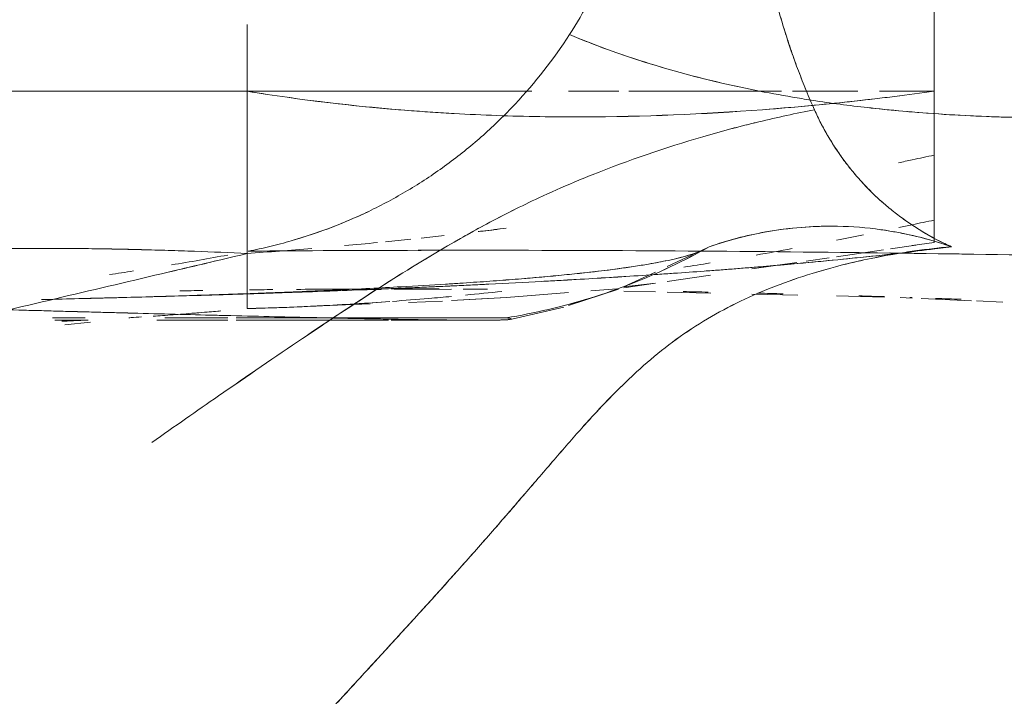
# Model space of a CAD drawing. Header units: millimetres. Extents: x 1110081 to 1268996, y -753649 to 3502.
# Tile 26 of 211: x 1176285 to 1176386, y -737154 to -737085. Entities that reach past the tile are written whole.
import ezdxf

# ---------------------------------------------------------------- set-up
doc = ezdxf.new("R2010")
doc.units = ezdxf.units.MM
doc.layers.add('Imports in Families', color=7, linetype='Continuous', lineweight=5)

# ---------------------------------------------------------------- blocks, each defined once
blk = doc.blocks.new('A315 - 3D HC toalett med cisterne - Standard-12572555-H02-Nivå F-3_5 m_1_ Ny Plan 2 PV200')
at = {"layer": 'Imports in Families'}
for p, q in [((174.26, 433.01), (174.39, 435.73)), ((174, 427.32), (174.24, 432.51)), ((125, 428.65), (152.6, 428.65)), ((146.85, 428.65), (144, 428.65)), ((151.6, 428.65), (147.8, 428.65)), ((155.4, 428.65), (152.6, 428.65)), ((152.6, 423), (152.6, 428.65)), ((168.55, 426.39), (168.22, 428.65)), ((173.9, 425.13), (173.96, 426.39)), ((169.69, 418.58), (168.98, 423.41)), ((173.75, 418.58), (173.86, 423.53)), ((152.6, 414.03), (152.6, 420.77)), ((170.15, 415.42), (169.8, 417.81)), ((170.96, 409.84), (170.29, 414.47)), ((173.55, 409.84), (173.66, 414.56)), ((152.6, 405.06), (152.6, 412.89)), ((152.6, 397.13), (152.6, 405.01)), ((168.79, 405.23), (170.72, 401.09)), ((172.24, 401.09), (171.59, 405.54)), ((173.35, 401.09), (173.45, 405.58)), ((169.19, 404.4), (169.16, 404.49)), ((169.33, 403.97), (169.19, 404.4)), ((171.29, 399.87), (172.81, 396.59)), ((172.9, 396.6), (172.42, 399.87)), ((173.24, 396.6), (173.32, 399.87)), ((152.6, 390.9), (152.6, 396.08)), ((173.22, 393.21), (173, 395.88)), ((173.06, 396.07), (174.74, 390.9)), ((173.91, 384.51), (173.4, 390.9)), ((152.6, 381.93), (152.6, 387.11)), ((174.22, 378.83), (173.91, 384.51)), ((176.01, 364.23), (176.01, 384.45)), ((176.25, 372.59), (176.25, 381.64)), ((173.07, 372.92), (173.05, 378.83)), ((174.42, 374.37), (174.27, 377.89)), ((176.25, 364.22), (176.25, 372.3)), ((173.15, 368.67), (173.09, 371.56)), ((152.6, 357.73), (152.6, 365.61)), ((176.01, 356.57), (176.01, 363)), ((176.25, 356.57), (176.25, 363)), ((173.62, 355.24), (173.56, 356.31)), ((152.6, 318.41), (152.6, 355.71)), ((176.01, 349.23), (176.01, 355.71)), ((176.25, 348.41), (176.25, 355.71)), ((176.01, 337.62), (176.01, 341.01)), ((176.25, 337.88), (176.25, 341.32)), ((176.74, 338.9), (176.44, 341.53))]:
    blk.add_line(p, q, dxfattribs=at)
at = {"layer": 'Imports in Families', "flags": 128}
for points in [[(174.89, 390.42), (176.14, 385.03), (176.17, 384.89)], [(152.6, 365.61), (152.6, 373.49), (152.6, 381.37)], [(174.8, 364.71), (174.7, 367.05), (174.57, 370.43)], [(145.7, 357.73), (149.64, 357.73), (152.6, 357.73)]]:
    blk.add_lwpolyline(points, dxfattribs=at)
at = {"layer": 'Imports in Families'}
for points, knots in [([(170.7, 489.79), (170.4, 479.51), (169.83, 457.37), (169.3, 426.26), (169.05, 398.07), (169.01, 377.42), (169.07, 363.74), (169.12, 357.84)], [0.0175237, 0.0175237, 0.0175237, 0.0175237, 0.2962963, 0.5925926, 0.7407407, 0.8888889, 1, 1, 1, 1]), ([(153.59, 416.42), (153.88, 418.34), (154.28, 421.51), (154.59, 424.65), (154.7, 425.89)], [0.18055556, 0.18055556, 0.18055556, 0.18055556, 0.22222222, 0.25, 0.25, 0.25, 0.25]), ([(171.89, 414.62), (171.46, 415.88), (170.51, 419.08), (169.79, 422.38), (169.45, 424.38)], [0.85714286, 0.85714286, 0.85714286, 0.85714286, 0.89285714, 0.94642857, 0.94642857, 0.94642857, 0.94642857]), ([(168.66, 405.43), (167.18, 409.68), (166.22, 415.69), (166.69, 421.68), (166.9, 423.16)], [-1, -1, -1, -1, -0.4705882, -0.2941176, -0.2941176, -0.2941176, -0.2941176]), ([(155.22, 387.93), (155.24, 389.41), (155.3, 397.17), (154.89, 406.69), (154.22, 414.49), (154.05, 416.25)], [0.4242424, 0.4242424, 0.4242424, 0.4242424, 0.4848485, 0.7424242, 0.8181818, 0.8181818, 0.8181818, 0.8181818]), ([(146.75, 391), (148.93, 396.19), (150.94, 402.82), (152.33, 409.33), (152.59, 410.63)], [0, 0, 0, 0, 0.1111111, 0.1388889, 0.1388889, 0.1388889, 0.1388889]), ([(161.22, 393.35), (159.73, 397.07), (157.98, 402.18), (156.57, 407.32), (156.24, 408.61)], [0.7857143, 0.7857143, 0.7857143, 0.7857143, 0.8928571, 0.9285714, 0.9285714, 0.9285714, 0.9285714]), ([(182.95, 396.49), (182.49, 396.97), (181.14, 398.4), (179.88, 399.87), (179.1, 400.88)], [0.66071429, 0.66071429, 0.66071429, 0.66071429, 0.67857143, 0.71428571, 0.71428571, 0.71428571, 0.71428571]), ([(176.01, 384.45), (175.77, 385.92), (174.9, 390.31), (173.57, 394.59), (172.49, 397.36)], [-1, -1, -1, -1, -0.8, -0.4, -0.4, -0.4, -0.4]), ([(166.31, 382.45), (165.36, 384.24), (163.86, 387.21), (162.51, 390.26), (161.99, 391.49)], [0.67857143, 0.67857143, 0.67857143, 0.67857143, 0.73214286, 0.76785714, 0.76785714, 0.76785714, 0.76785714]), ([(172.25, 388.14), (172.34, 386.35), (172.47, 383.92), (172.59, 381.42), (172.62, 380.79)], [0.453125, 0.453125, 0.453125, 0.453125, 0.5, 0.515625, 0.515625, 0.515625, 0.515625]), ([(215.9, 366.89), (213.77, 368.86), (208.88, 373.35), (201.54, 380.02), (196.55, 384.37), (194.17, 386.41)], [0.3392857, 0.3392857, 0.3392857, 0.3392857, 0.3928571, 0.4642857, 0.5357143, 0.5357143, 0.5357143, 0.5357143]), ([(160, 378.57), (160.91, 377.34), (162.19, 375.45), (163.33, 373.47), (163.7, 372.81)], [-0.5555556, -0.5555556, -0.5555556, -0.5555556, -0.4444444, -0.3888889, -0.3888889, -0.3888889, -0.3888889]), ([(176.75, 365.5), (175.39, 367.54), (172.35, 372.14), (169.71, 376.44), (168.32, 378.85)], [0.5178571, 0.5178571, 0.5178571, 0.5178571, 0.5714286, 0.6428571, 0.6428571, 0.6428571, 0.6428571]), ([(176.21, 376.53), (176.18, 374.55), (176.14, 371.9), (176.07, 368.8), (176.07, 368.4)], [0.390625, 0.390625, 0.390625, 0.390625, 0.5, 0.515625, 0.515625, 0.515625, 0.515625]), ([(188.89, 347.89), (187.24, 350.22), (183.49, 355.57), (179.52, 361.38), (177.21, 364.82), (176.75, 365.5)], [0.375, 0.375, 0.375, 0.375, 0.4285714, 0.5, 0.5178571, 0.5178571, 0.5178571, 0.5178571]), ([(165, 357.73), (164.46, 357.73), (160.63, 357.73), (156.42, 357.73), (152.6, 357.73)], [0.5, 0.5, 0.5, 0.5, 0.5714286, 1, 1, 1, 1]), ([(202.62, 236.22), (202.54, 236.54), (202.24, 237.78), (201.7, 239.93), (200.98, 242.66), (200.24, 245.37), (199.48, 248.06), (198.44, 251.61), (197.09, 256.02), (195.44, 261.25), (193.2, 268.18), (190.38, 276.8), (187.13, 287.2), (184.6, 296.03), (182.9, 302.29), (181.95, 305.88), (181.01, 309.48), (179.39, 315.8), (176.24, 328.53), (172.8, 343.19), (170.22, 354.11), (169.36, 357.73)], [0.2914593, 0.2914593, 0.2914593, 0.2914593, 0.296875, 0.3125, 0.328125, 0.34375, 0.359375, 0.375, 0.40625, 0.4375, 0.46875, 0.53125, 0.59375, 0.65625, 0.6875, 0.703125, 0.71875, 0.75, 0.8125, 0.9375, 1, 1, 1, 1]), ([(152.6, 346.8), (152.6, 346.88), (152.6, 347.56), (152.6, 349.08), (152.6, 350.41), (152.6, 351.74), (152.6, 353.36), (152.6, 354.67), (152.6, 355.59), (152.6, 355.71)], [0.97437027, 0.97437027, 0.97437027, 0.97437027, 0.97475962, 0.9775641, 0.98317308, 0.98597756, 0.98878205, 0.99439103, 0.99525548, 0.99525548, 0.99525548, 0.99525548]), ([(175.52, 352.26), (175.51, 352.43), (175.46, 353.08), (175.4, 353.84), (175.34, 354.46), (175.31, 354.89), (175.3, 355)], [0.97674419, 0.97674419, 0.97674419, 0.97674419, 0.97819767, 0.98255814, 0.9869186, 0.98837209, 0.98837209, 0.98837209, 0.98837209]), ([(175.84, 348.02), (175.82, 348.33), (175.74, 349.4), (175.63, 350.94), (175.55, 351.92), (175.52, 352.26)], [0.967606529, 0.967606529, 0.967606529, 0.967606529, 0.969476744, 0.973837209, 0.976744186, 0.976744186, 0.976744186, 0.976744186]), ([(176, 345.51), (176, 345.58), (175.97, 346.02), (175.94, 346.45), (175.92, 346.8)], [0.962489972, 0.962489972, 0.962489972, 0.962489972, 0.962936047, 0.965116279, 0.965116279, 0.965116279, 0.965116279]), ([(168.88, 342.45), (168.88, 342.54), (168.89, 343.08), (168.91, 344.21), (168.93, 345.25), (168.94, 345.84)], [0.95001677, 0.95001677, 0.95001677, 0.95001677, 0.95089286, 0.95535714, 0.96107648, 0.96107648, 0.96107648, 0.96107648]), ([(152.6, 335.85), (152.6, 336.29), (152.6, 337.45), (152.6, 340.18), (152.6, 342.52), (152.6, 343.79)], [0.961538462, 0.961538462, 0.961538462, 0.961538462, 0.963541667, 0.966346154, 0.970560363, 0.970560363, 0.970560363, 0.970560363]), ([(176.37, 338.58), (176.36, 338.69), (176.34, 339.13), (176.31, 339.75), (176.28, 340.51), (176.25, 341.14), (176.24, 341.31)], [0.94186047, 0.94186047, 0.94186047, 0.94186047, 0.94331395, 0.94767442, 0.95203488, 0.95342533, 0.95342533, 0.95342533, 0.95342533])]:
    blk.add_open_spline(points, degree=3, knots=knots, dxfattribs=at)
for points in [[(155.25, 435.12), (155.27, 435.73), (155.28, 436.34), (155.3, 436.94)], [(154.74, 426.39), (154.99, 429.34), (155.15, 432.25), (155.25, 435.12)], [(169.42, 431.52), (169.4, 430.71), (169.39, 429.88), (169.38, 429.06)], [(174.09, 431.42), (174.06, 430.54), (174.03, 429.66), (174, 428.78)], [(168.66, 430.43), (168.15, 429.28), (167.55, 428.17), (166.89, 427.09)], [(166.9, 423.16), (167.25, 425.64), (167.84, 428.08), (168.66, 430.43)], [(168.87, 428.41), (168.79, 429.08), (168.72, 429.76), (168.66, 430.43)], [(168.66, 430.43), (168.96, 428.19), (169.25, 425.8), (169.53, 423.28)], [(152.6, 428.65), (153.11, 428.65), (154.11, 428.65), (155.54, 428.65), (156.89, 428.65), (158.17, 428.65), (158.97, 428.65), (159.36, 428.65)], [(153.62, 420.44), (153.31, 423.22), (152.97, 425.95), (152.6, 428.65)], [(162.02, 428.65), (161.16, 428.65), (160.22, 428.65), (159.2, 428.65)], [(159.68, 426.39), (159.53, 427.15), (159.36, 427.9), (159.2, 428.65)], [(159.36, 428.65), (159.75, 428.65), (160.12, 428.65), (160.48, 428.65)], [(160.48, 428.65), (160.84, 428.65), (161.19, 428.65), (161.52, 428.65)], [(161.52, 428.65), (162.19, 428.65), (163.4, 428.65), (164.38, 428.65), (164.81, 428.65)], [(162.85, 428.65), (162.58, 428.65), (162.3, 428.65), (162.02, 428.65)], [(164.98, 428.65), (164.36, 428.65), (163.64, 428.65), (162.85, 428.65)], [(164.81, 428.65), (165.02, 428.65), (165.22, 428.65), (165.4, 428.65)], [(165.57, 428.65), (165.39, 428.65), (165.19, 428.65), (164.98, 428.65)], [(165.4, 428.65), (165.59, 428.65), (165.75, 428.65), (165.91, 428.65)], [(166.11, 428.65), (165.94, 428.65), (165.76, 428.65), (165.57, 428.65)], [(165.91, 428.65), (166.08, 428.65), (166.25, 428.65), (166.4, 428.65)], [(166.39, 426.39), (166.23, 427.15), (166.07, 427.9), (165.91, 428.65)], [(166.58, 428.65), (166.44, 428.65), (166.28, 428.65), (166.11, 428.65)], [(166.4, 428.65), (166.56, 428.65), (166.71, 428.65), (166.84, 428.65)], [(167, 428.65), (166.87, 428.65), (166.73, 428.65), (166.58, 428.65)], [(166.84, 428.65), (166.98, 428.65), (167.11, 428.65), (167.22, 428.65)], [(167.35, 428.65), (167.25, 428.65), (167.13, 428.65), (167, 428.65)], [(167.22, 428.65), (167.34, 428.65), (167.44, 428.65), (167.54, 428.65)], [(167.65, 428.65), (167.56, 428.65), (167.46, 428.65), (167.35, 428.65)], [(167.54, 428.65), (167.73, 428.65), (167.88, 428.65), (167.99, 428.65)], [(167.88, 428.65), (167.81, 428.65), (167.74, 428.65), (167.65, 428.65)], [(168.05, 428.65), (168.01, 428.65), (167.95, 428.65), (167.88, 428.65)], [(167.99, 428.65), (168.05, 428.65), (168.09, 428.65), (168.13, 428.65)], [(168.16, 428.65), (168.14, 428.65), (168.1, 428.65), (168.05, 428.65)], [(168.13, 428.65), (168.16, 428.65), (168.19, 428.65), (168.2, 428.65)], [(168.21, 428.65), (168.21, 428.65), (168.19, 428.65), (168.16, 428.65)], [(168.2, 428.65), (168.21, 428.65), (168.22, 428.65), (168.22, 428.65)], [(169.13, 426.39), (169.04, 427.06), (168.95, 427.73), (168.87, 428.41)], [(166.89, 427.09), (166.75, 426.88), (166.62, 426.67), (166.48, 426.46)], [(154.7, 425.89), (154.71, 426.06), (154.73, 426.23), (154.74, 426.39)], [(159.99, 424.95), (159.89, 425.43), (159.79, 425.91), (159.68, 426.39)], [(166.48, 426.46), (166.34, 426.24), (166.2, 426.04), (166.05, 425.83)], [(166.68, 425.01), (166.59, 425.47), (166.49, 425.93), (166.39, 426.39)], [(169.45, 424.38), (169.34, 425.04), (169.23, 425.71), (169.13, 426.39)], [(169.35, 426.57), (169.33, 425.74), (169.32, 424.9), (169.31, 424.06)], [(173.91, 426.39), (173.91, 426.31), (173.91, 426.22), (173.91, 426.14)], [(165.61, 425.21), (165.46, 425.01), (165.31, 424.81), (165.15, 424.61)], [(166.05, 425.83), (165.91, 425.62), (165.76, 425.42), (165.61, 425.21)], [(165.15, 424.61), (164.84, 424.21), (164.52, 423.82), (164.19, 423.44)], [(164.19, 423.44), (164.02, 423.25), (163.85, 423.07), (163.68, 422.88)], [(169.53, 423.28), (169.85, 420.33), (170.16, 417.2), (170.46, 413.87)], [(173.82, 423.51), (173.79, 422.63), (173.77, 421.76), (173.74, 420.88)], [(163.16, 422.33), (162.99, 422.15), (162.81, 421.97), (162.63, 421.79)], [(163.68, 422.88), (163.51, 422.69), (163.34, 422.51), (163.16, 422.33)], [(162.63, 421.79), (162.08, 421.27), (161.52, 420.76), (160.93, 420.28)], [(167.98, 418.58), (167.8, 419.51), (167.62, 420.43), (167.44, 421.35)], [(169.28, 421.54), (169.27, 420.69), (169.26, 419.84), (169.25, 418.99)], [(154.05, 416.25), (153.91, 417.65), (153.77, 419.05), (153.62, 420.44)], [(160.93, 420.28), (160.74, 420.12), (160.54, 419.96), (160.34, 419.8)], [(159.13, 418.9), (158.92, 418.76), (158.71, 418.62), (158.5, 418.48)], [(159.74, 419.34), (159.54, 419.19), (159.33, 419.05), (159.13, 418.9)], [(160.34, 419.8), (160.15, 419.65), (159.94, 419.49), (159.74, 419.34)], [(157.86, 418.07), (157.65, 417.94), (157.43, 417.8), (157.21, 417.68)], [(158.5, 418.48), (158.29, 418.34), (158.08, 418.2), (157.86, 418.07)], [(155.89, 416.95), (155.66, 416.83), (155.44, 416.72), (155.21, 416.61)], [(156.55, 417.3), (156.33, 417.18), (156.11, 417.06), (155.89, 416.95)], [(157.21, 417.68), (157, 417.55), (156.78, 417.43), (156.55, 417.3)], [(154.52, 416.29), (153.86, 416), (153.19, 415.71), (152.52, 415.44)], [(153.29, 414.5), (153.39, 415.14), (153.49, 415.78), (153.59, 416.42)], [(155.21, 416.61), (154.98, 416.5), (154.75, 416.4), (154.52, 416.29)], [(155.76, 410.53), (155.3, 412.46), (154.88, 414.38), (154.52, 416.29)], [(152.52, 415.44), (151.86, 415.16), (151.18, 414.9), (150.5, 414.64)], [(148.46, 413.91), (147.78, 413.67), (147.09, 413.45), (146.4, 413.23)], [(150.5, 414.64), (149.83, 414.38), (149.15, 414.14), (148.46, 413.91)], [(152.59, 410.63), (152.84, 411.92), (153.07, 413.21), (153.29, 414.5)], [(169.53, 410.27), (169.31, 411.51), (169.09, 412.74), (168.86, 413.98)], [(170.46, 413.87), (170.54, 412.93), (170.62, 411.96), (170.71, 410.98)], [(174.94, 407.36), (174.34, 408.51), (173.24, 410.88), (172.31, 413.36), (171.89, 414.62)], [(146.4, 413.23), (145.7, 413.02), (145.01, 412.81), (144.31, 412.62)], [(173.52, 413.07), (173.5, 412.2), (173.48, 411.34), (173.46, 410.47)], [(170.71, 410.98), (170.75, 410.49), (170.79, 410), (170.83, 409.5)], [(156.24, 408.61), (156.07, 409.25), (155.91, 409.89), (155.76, 410.53)], [(170.83, 409.5), (170.87, 409), (170.91, 408.5), (170.95, 408)], [(170.95, 408), (170.99, 407.49), (171.03, 406.98), (171.07, 406.47)], [(179.1, 400.88), (178.31, 401.89), (176.83, 403.97), (175.54, 406.21), (174.94, 407.36)], [(171.07, 406.47), (171.11, 405.95), (171.14, 405.44), (171.18, 404.92)], [(172.49, 397.36), (171.41, 400.14), (170.13, 402.84), (168.66, 405.43)], [(168.66, 405.43), (169.01, 404.9), (169.35, 404.04), (169.67, 402.87)], [(170.77, 402.82), (170.63, 403.72), (170.49, 404.61), (170.34, 405.51)], [(171.18, 404.92), (171.26, 403.88), (171.34, 402.82), (171.41, 401.75)], [(173.35, 405.32), (173.33, 404.46), (173.31, 403.61), (173.3, 402.75)], [(169.67, 402.87), (169.76, 402.54), (169.85, 402.18), (169.94, 401.79)], [(169.94, 401.79), (169.98, 401.6), (170.03, 401.4), (170.07, 401.19)], [(171.41, 401.75), (171.45, 401.21), (171.48, 400.67), (171.52, 400.13)], [(170.07, 401.19), (170.25, 400.37), (170.42, 399.44), (170.58, 398.41)], [(171.52, 400.13), (171.59, 399.04), (171.67, 397.94), (171.74, 396.82)], [(170.58, 398.41), (170.62, 398.15), (170.67, 397.89), (170.71, 397.62)], [(170.71, 397.62), (170.75, 397.35), (170.79, 397.07), (170.83, 396.78)], [(170.83, 396.78), (170.87, 396.5), (170.91, 396.21), (170.95, 395.91)], [(171.74, 396.82), (171.77, 396.26), (171.81, 395.7), (171.84, 395.13)], [(187.41, 392.26), (185.83, 393.68), (184.34, 395.07), (182.95, 396.49)], [(170.95, 395.91), (170.99, 395.62), (171.03, 395.32), (171.07, 395.01)], [(139.31, 394.81), (141.91, 393.8), (144.41, 392.52), (146.75, 391)], [(171.07, 395.01), (171.18, 394.08), (171.3, 393.09), (171.41, 392.05)], [(171.84, 395.13), (171.91, 394), (171.98, 392.85), (172.05, 391.68)], [(161.99, 391.49), (161.73, 392.11), (161.47, 392.73), (161.22, 393.35)], [(171.41, 392.05), (171.45, 391.7), (171.48, 391.34), (171.52, 390.98)], [(172.05, 391.68), (172.08, 391.1), (172.12, 390.52), (172.15, 389.93)], [(189.02, 390.84), (188.48, 391.32), (187.94, 391.79), (187.41, 392.26)], [(146.75, 391), (149.31, 389.35), (151.71, 387.46), (153.93, 385.38)], [(171.52, 390.98), (171.56, 390.62), (171.59, 390.25), (171.63, 389.88)], [(190.69, 389.4), (190.12, 389.88), (189.57, 390.36), (189.02, 390.84)], [(171.63, 389.88), (171.67, 389.51), (171.7, 389.13), (171.74, 388.74)], [(172.15, 389.93), (172.18, 389.34), (172.21, 388.74), (172.25, 388.14)], [(194.17, 386.41), (192.98, 387.44), (191.81, 388.43), (190.69, 389.4)], [(171.74, 388.74), (171.81, 387.96), (171.88, 387.16), (171.95, 386.34)], [(154.9, 379.08), (155.07, 382.02), (155.17, 384.97), (155.22, 387.93)], [(171.95, 386.34), (171.98, 385.93), (172.02, 385.51), (172.05, 385.08)], [(153.93, 385.38), (155.04, 384.33), (156.11, 383.24), (157.12, 382.11)], [(167.06, 381.93), (166.96, 382.76), (166.86, 383.61), (166.75, 384.45)], [(172.05, 385.08), (172.08, 384.66), (172.12, 384.22), (172.15, 383.78)], [(176.01, 384.45), (176.02, 384.52), (176.03, 384.59), (176.04, 384.64)], [(176.04, 384.64), (176.05, 384.7), (176.05, 384.75), (176.06, 384.79)], [(176.06, 384.79), (176.08, 384.88), (176.09, 384.93), (176.11, 384.96)], [(176.11, 384.96), (176.2, 385.15), (176.25, 384.14), (176.25, 381.95)], [(172.15, 383.78), (172.18, 383.35), (172.21, 382.9), (172.25, 382.45)], [(167.29, 380.66), (166.96, 381.25), (166.63, 381.85), (166.31, 382.45)], [(172.25, 382.45), (172.28, 382), (172.31, 381.54), (172.34, 381.08)], [(157.12, 382.11), (157.63, 381.54), (158.12, 380.96), (158.6, 380.37)], [(176.25, 381.95), (176.26, 380.59), (176.24, 378.79), (176.21, 376.53)], [(158.6, 380.37), (159.08, 379.78), (159.55, 379.18), (160, 378.57)], [(168.32, 378.85), (167.97, 379.46), (167.63, 380.06), (167.29, 380.66)], [(172.34, 381.08), (172.38, 380.61), (172.41, 380.14), (172.44, 379.66)], [(172.62, 380.79), (172.65, 380.16), (172.68, 379.53), (172.71, 378.89)], [(172.44, 379.66), (172.47, 379.18), (172.5, 378.7), (172.53, 378.21)], [(154.77, 376.88), (154.82, 377.61), (154.86, 378.34), (154.9, 379.08)], [(172.53, 378.21), (172.62, 376.74), (172.71, 375.21), (172.8, 373.62)], [(172.71, 378.89), (172.74, 378.26), (172.77, 377.62), (172.8, 376.97)], [(174, 376.48), (173.94, 377.26), (173.87, 378.05), (173.8, 378.83)], [(167.77, 375.68), (167.68, 376.48), (167.6, 377.27), (167.51, 378.07)], [(169.03, 377.96), (169.03, 377.1), (169.03, 376.24), (169.04, 375.37)], [(173.02, 377.54), (173.02, 375.89), (173.02, 374.24), (173.02, 372.6)], [(154.61, 374.69), (154.67, 375.42), (154.72, 376.15), (154.77, 376.88)], [(172.8, 376.97), (172.83, 376.33), (172.86, 375.68), (172.89, 375.03)], [(174.31, 372.71), (174.21, 373.97), (174.11, 375.23), (174, 376.48)], [(152.6, 357.73), (153.48, 363.17), (154.17, 368.87), (154.61, 374.69)], [(168.15, 371.99), (168.06, 372.86), (167.97, 373.74), (167.88, 374.61)], [(172.89, 375.03), (172.91, 374.38), (172.94, 373.73), (172.97, 373.07)], [(172.8, 373.62), (172.92, 371.51), (173.03, 369.29), (173.13, 366.96)], [(163.7, 372.81), (164.07, 372.14), (164.42, 371.47), (164.76, 370.78)], [(169.04, 372.06), (169.05, 371.23), (169.05, 370.41), (169.05, 369.57)], [(172.97, 373.07), (173, 372.41), (173.02, 371.75), (173.05, 371.08)], [(174.77, 365.2), (174.65, 367.61), (174.5, 370.03), (174.33, 372.45)], [(168.55, 367.78), (168.45, 368.91), (168.34, 370.04), (168.23, 371.18)], [(173.05, 371.08), (173.08, 370.41), (173.11, 369.74), (173.13, 369.07)], [(164.76, 370.78), (165.1, 370.1), (165.42, 369.41), (165.72, 368.71)], [(173.03, 370.14), (173.03, 367.69), (173.05, 365.24), (173.07, 362.81)], [(169.05, 369.57), (169.06, 368.6), (169.06, 367.63), (169.06, 366.66)], [(173.13, 369.07), (173.18, 367.72), (173.24, 366.35), (173.29, 364.98)], [(165.72, 368.71), (166.64, 366.62), (167.42, 364.47), (168.05, 362.28)], [(176.07, 368.4), (176.06, 368.01), (176.05, 367.6), (176.04, 367.19)], [(176.04, 367.19), (176.02, 366.38), (176.01, 365.53), (175.99, 364.65)], [(173.13, 366.96), (173.18, 365.8), (173.24, 364.61), (173.29, 363.4)], [(173.29, 364.98), (173.31, 364.29), (173.34, 363.59), (173.36, 362.89)], [(174.8, 364.71), (174.79, 364.87), (174.78, 365.03), (174.77, 365.2)], [(169.36, 357.73), (169.2, 359.93), (169.03, 362.16), (168.85, 364.4)], [(175.05, 357.73), (175, 360.05), (174.91, 362.37), (174.8, 364.71)], [(175.99, 364.65), (175.96, 363.34), (175.93, 361.96), (175.89, 360.53)], [(169.08, 363.73), (169.09, 361.77), (169.1, 359.81), (169.12, 357.84)], [(173.29, 363.4), (173.34, 362.19), (173.39, 360.95), (173.43, 359.68)], [(168.05, 362.28), (168.26, 361.55), (168.46, 360.81), (168.64, 360.07)], [(173.36, 362.89), (173.39, 362.2), (173.41, 361.5), (173.43, 360.79)], [(168.64, 360.07), (168.81, 359.33), (168.98, 358.59), (169.12, 357.84)], [(173.09, 360.38), (173.1, 359.58), (173.11, 358.77), (173.12, 357.96)], [(173.43, 360.79), (173.46, 360.09), (173.48, 359.38), (173.51, 358.66)], [(175.89, 360.53), (175.86, 359.09), (175.82, 357.58), (175.78, 356.02)], [(173.43, 359.68), (173.48, 358.58), (173.52, 357.46), (173.56, 356.31)], [(173.51, 358.66), (173.53, 357.95), (173.55, 357.23), (173.58, 356.51)], [(173.78, 357.73), (171.18, 357.73), (168.23, 357.73), (165, 357.73)], [(169.36, 357.73), (169.69, 357.73), (170.01, 357.73), (170.31, 357.73)], [(170.31, 357.73), (170.92, 357.73), (171.47, 357.73), (171.97, 357.73)], [(171.97, 357.73), (172.22, 357.73), (172.46, 357.73), (172.69, 357.73)], [(172.69, 357.73), (172.91, 357.73), (173.12, 357.73), (173.32, 357.73)], [(173.32, 357.73), (173.91, 357.73), (174.39, 357.73), (174.74, 357.73)], [(175.05, 357.73), (174.64, 357.73), (174.21, 357.73), (173.78, 357.73)], [(174.74, 357.73), (174.86, 357.73), (174.96, 357.73), (175.05, 357.73)], [(173.56, 356.31), (173.56, 356.15), (173.57, 355.98), (173.58, 355.81)], [(173.58, 356.51), (173.59, 356.09), (173.6, 355.66), (173.62, 355.24)], [(173.58, 355.81), (173.6, 355.15), (173.62, 354.49), (173.64, 353.82)], [(175.78, 356.02), (175.77, 355.49), (175.76, 354.96), (175.74, 354.43)], [(169.52, 355.71), (169.88, 353.78), (170.22, 351.85), (170.54, 349.91)], [(171.3, 349.55), (170.87, 351.37), (170.44, 353.19), (170.01, 355.01)], [(173.62, 355.24), (173.62, 354.94), (173.63, 354.64), (173.64, 354.34)], [(173.64, 354.34), (173.67, 353.61), (173.69, 352.88), (173.71, 352.15)], [(173.64, 353.82), (173.75, 350.46), (173.86, 346.94), (173.95, 343.26)], [(175.74, 354.43), (175.68, 351.75), (175.6, 348.89), (175.52, 345.85)], [(173.18, 353.15), (173.2, 352.35), (173.21, 351.55), (173.22, 350.76)], [(168.97, 346.82), (168.99, 347.73), (169.04, 349.56), (169.1, 351.38), (169.13, 352.28)], [(173.71, 352.15), (173.82, 348.47), (173.92, 344.69), (174.01, 340.82)], [(171.17, 346), (171.3, 345.17), (171.42, 344.34), (171.54, 343.5)], [(175.52, 345.85), (175.51, 345.24), (175.49, 344.63), (175.47, 344.01)], [(175.47, 344.01), (175.46, 343.39), (175.44, 342.76), (175.42, 342.12)], [(173.95, 343.26), (174.01, 341.06), (174.07, 338.79), (174.12, 336.47)], [(175.42, 342.12), (175.41, 341.49), (175.39, 340.85), (175.37, 340.2)], [(175.37, 340.2), (175.35, 339.55), (175.34, 338.89), (175.32, 338.23)], [(168.84, 335.86), (168.84, 336.55), (168.84, 337.46), (168.84, 338.43)], [(175.32, 338.23), (175.3, 337.56), (175.28, 336.89), (175.26, 336.22)], [(175.26, 336.22), (175.25, 335.54), (175.23, 334.85), (175.21, 334.16)]]:
    blk.add_open_spline(points, degree=3, dxfattribs=at)
blk = doc.blocks.new('br001-h02-a-200-2-0001_Z02_dwg_A315 - 3D HC toalett med cisterne - Standard-12572555-H02-Nivå F-3_5m-1921415-MA-20-0001 GA Level 02 -Rearrange - option 3D')
at = {"layer": 'Imports in Families'}
for p, q in [((174.26, 433.01), (174.39, 435.73)), ((174, 427.32), (174.24, 432.51)), ((151.6, 428.65), (147.8, 428.65)), ((152.6, 423), (152.6, 426.77)), ((168.88, 424.13), (168.49, 426.77)), ((169.69, 418.58), (168.98, 423.41)), ((173.75, 418.58), (173.86, 423.53)), ((152.6, 414.03), (152.6, 420.77)), ((170.15, 415.42), (169.8, 417.81)), ((170.96, 409.84), (170.29, 414.47)), ((173.55, 409.84), (173.66, 414.56)), ((168.79, 405.23), (170.72, 401.09)), ((172.24, 401.09), (171.59, 405.54)), ((173.35, 401.09), (173.45, 405.58)), ((173.24, 396.6), (173.32, 399.87)), ((152.6, 390.9), (152.6, 396.08)), ((173.22, 393.21), (173, 395.88)), ((173.06, 396.07), (174.74, 390.9)), ((176.25, 372.59), (176.25, 381.64)), ((173.07, 372.92), (173.05, 378.83)), ((174.42, 374.37), (174.27, 377.89)), ((176.25, 356.57), (176.25, 372.3)), ((173.15, 368.67), (173.09, 371.56)), ((173.62, 355.24), (173.56, 356.31)), ((152.6, 318.41), (152.6, 355.71)), ((176.01, 349.23), (176.01, 355.71)), ((176.25, 348.41), (176.25, 355.71)), ((176.01, 337.62), (176.01, 341.01)), ((176.25, 337.88), (176.25, 341.32)), ((176.74, 338.9), (176.44, 341.53))]:
    blk.add_line(p, q, dxfattribs=at)
at = {"layer": 'Imports in Families', "flags": 128}
for points in [[(94.6, 428.65), (97.4, 428.65), (125, 428.65), (152.6, 428.65), (155.4, 428.65)], [(146.85, 428.65), (144, 428.65), (140.2, 428.65), (136.4, 428.65), (132.6, 428.65), (128.8, 428.65), (125, 428.65), (121.2, 428.65), (117.4, 428.65), (113.6, 428.65), (109.8, 428.65), (106, 428.65), (102.2, 428.65), (98.4, 428.65)], [(152.6, 397.13), (152.6, 405.01), (152.6, 412.89)], [(169.33, 403.97), (169.19, 404.4), (169.16, 404.49)], [(171.29, 399.87), (172.81, 396.59), (172.42, 399.87)], [(174.22, 378.83), (174.05, 381.93), (173.91, 384.51), (173.4, 390.9)], [(174.89, 390.42), (176.14, 385.03), (176.17, 384.89)], [(145.7, 357.73), (149.64, 357.73), (152.6, 357.73), (152.6, 365.61), (152.6, 373.49), (152.6, 381.37), (152.6, 387.11)], [(176.01, 356.57), (176.01, 382.08), (176.01, 384.45)], [(174.8, 364.71), (174.7, 367.05), (174.57, 370.43)]]:
    blk.add_lwpolyline(points, dxfattribs=at)
at = {"layer": 'Imports in Families'}
for points in [[(155.25, 435.12), (155.27, 435.73), (155.28, 436.34), (155.3, 436.94)], [(169.42, 431.52), (169.4, 430.71), (169.39, 429.88), (169.38, 429.06)], [(174.09, 431.42), (174.06, 430.54), (174.03, 429.66), (174, 428.78)], [(167.14, 424.64), (167.49, 426.61), (168, 428.55), (168.66, 430.43)], [(168.66, 430.43), (168.56, 430.2), (168.45, 429.98), (168.34, 429.75)], [(168.66, 430.43), (168.71, 430.06), (168.76, 429.68), (168.81, 429.3)], [(168.34, 429.75), (167.91, 428.84), (167.42, 427.95), (166.89, 427.09)], [(168.81, 429.3), (168.86, 428.92), (168.91, 428.53), (168.96, 428.14)], [(153.13, 424.58), (152.96, 425.94), (152.78, 427.3), (152.6, 428.65)], [(160.2, 428.65), (159.87, 428.65), (159.54, 428.65), (159.2, 428.65)], [(162.02, 428.65), (161.45, 428.65), (160.84, 428.65), (160.2, 428.65)], [(162.85, 428.65), (162.58, 428.65), (162.3, 428.65), (162.02, 428.65)], [(163.62, 428.65), (163.37, 428.65), (163.11, 428.65), (162.85, 428.65)], [(164.33, 428.65), (164.1, 428.65), (163.86, 428.65), (163.62, 428.65)], [(164.98, 428.65), (164.77, 428.65), (164.55, 428.65), (164.33, 428.65)], [(164.81, 428.65), (165.02, 428.65), (165.22, 428.65), (165.4, 428.65)], [(165.57, 428.65), (165.39, 428.65), (165.19, 428.65), (164.98, 428.65)], [(165.4, 428.65), (165.59, 428.65), (165.75, 428.65), (165.91, 428.65)], [(166.11, 428.65), (165.94, 428.65), (165.76, 428.65), (165.57, 428.65)], [(165.91, 428.65), (166.08, 428.65), (166.25, 428.65), (166.4, 428.65)], [(166.58, 428.65), (166.44, 428.65), (166.28, 428.65), (166.11, 428.65)], [(166.4, 428.65), (166.72, 428.65), (166.99, 428.65), (167.22, 428.65)], [(167, 428.65), (166.87, 428.65), (166.73, 428.65), (166.58, 428.65)], [(167.35, 428.65), (167.25, 428.65), (167.13, 428.65), (167, 428.65)], [(167.22, 428.65), (167.34, 428.65), (167.44, 428.65), (167.54, 428.65)], [(167.54, 428.65), (167.99, 428.65), (168.22, 428.65), (168.22, 428.65)], [(168.96, 428.14), (169.01, 427.75), (169.06, 427.36), (169.1, 426.96)], [(166.89, 427.09), (166.75, 426.88), (166.62, 426.67), (166.48, 426.46)], [(169.1, 426.96), (169.3, 425.37), (169.48, 423.72), (169.67, 422)], [(166.48, 426.46), (166.34, 426.24), (166.2, 426.04), (166.05, 425.83)], [(169.35, 426.57), (169.33, 425.76), (169.32, 424.95), (169.31, 424.14)], [(166.05, 425.83), (165.76, 425.41), (165.46, 425.01), (165.15, 424.61)], [(153.38, 422.52), (153.3, 423.2), (153.22, 423.89), (153.13, 424.58)], [(165.15, 424.61), (164.84, 424.21), (164.52, 423.82), (164.19, 423.44)], [(166.9, 423.16), (166.97, 423.66), (167.05, 424.15), (167.14, 424.64)], [(164.19, 423.44), (163.69, 422.87), (163.17, 422.32), (162.63, 421.79)], [(173.82, 423.51), (173.79, 422.63), (173.77, 421.76), (173.74, 420.88)], [(169.67, 422), (169.71, 421.57), (169.76, 421.14), (169.8, 420.7)], [(162.08, 421.27), (161.89, 421.1), (161.7, 420.93), (161.51, 420.77)], [(162.63, 421.79), (162.44, 421.62), (162.26, 421.44), (162.08, 421.27)], [(167.98, 418.58), (167.8, 419.51), (167.62, 420.43), (167.44, 421.35)], [(169.28, 421.54), (169.27, 420.69), (169.26, 419.84), (169.25, 418.99)], [(161.51, 420.77), (161.32, 420.6), (161.13, 420.44), (160.93, 420.28)], [(169.8, 420.7), (170.07, 418.09), (170.33, 415.33), (170.58, 412.44)], [(157.21, 417.68), (156.34, 417.17), (155.44, 416.71), (154.52, 416.29)], [(154.52, 416.29), (153.86, 416), (153.19, 415.71), (152.52, 415.44)], [(153.29, 414.5), (153.39, 415.14), (153.49, 415.78), (153.59, 416.42)], [(155.76, 410.53), (155.3, 412.46), (154.88, 414.38), (154.52, 416.29)], [(152.52, 415.44), (149.85, 414.33), (147.1, 413.39), (144.31, 412.62)], [(152.59, 410.63), (152.84, 411.92), (153.07, 413.21), (153.29, 414.5)], [(169.53, 410.27), (169.31, 411.51), (169.09, 412.74), (168.86, 413.98)], [(173.52, 413.07), (173.5, 412.2), (173.48, 411.34), (173.46, 410.47)], [(170.58, 412.44), (170.62, 411.96), (170.67, 411.47), (170.71, 410.98)], [(168.66, 405.43), (168, 407.32), (167.49, 409.26), (167.14, 411.23)], [(170.71, 410.98), (170.83, 409.51), (170.95, 408.01), (171.07, 406.47)], [(171.07, 406.47), (171.11, 405.95), (171.14, 405.44), (171.18, 404.92)], [(170.72, 401.47), (170.08, 402.81), (169.39, 404.14), (168.66, 405.43)], [(168.66, 405.43), (169.11, 404.74), (169.54, 403.53), (169.94, 401.79)], [(170.77, 402.82), (170.63, 403.72), (170.49, 404.61), (170.34, 405.51)], [(171.18, 404.92), (171.26, 403.88), (171.34, 402.82), (171.41, 401.75)], [(173.35, 405.32), (173.33, 404.46), (173.31, 403.61), (173.3, 402.75)], [(169.94, 401.79), (169.98, 401.6), (170.03, 401.4), (170.07, 401.19)], [(171.41, 401.75), (171.71, 397.46), (171.99, 392.92), (172.25, 388.14)], [(170.07, 401.19), (170.2, 400.57), (170.33, 399.9), (170.46, 399.16)], [(172.49, 397.36), (171.95, 398.75), (171.36, 400.12), (170.72, 401.47)], [(170.46, 399.16), (170.54, 398.67), (170.62, 398.16), (170.71, 397.62)], [(170.71, 397.62), (170.91, 396.26), (171.11, 394.75), (171.3, 393.07)], [(147.54, 392.95), (148.05, 394.26), (148.53, 395.57), (148.97, 396.88)], [(173.97, 393.15), (173.53, 394.57), (173.03, 395.98), (172.49, 397.36)], [(185.86, 393.67), (184.85, 394.61), (183.88, 395.55), (182.95, 396.49)], [(139.31, 394.81), (141.91, 393.8), (144.41, 392.52), (146.75, 391)], [(189.02, 390.84), (188.48, 391.32), (187.4, 392.26), (186.37, 393.2), (185.86, 393.67)], [(146.75, 391), (147.02, 391.65), (147.29, 392.3), (147.54, 392.95)], [(161.99, 391.49), (161.73, 392.11), (161.47, 392.73), (161.22, 393.35)], [(171.3, 393.07), (171.45, 391.73), (171.6, 390.29), (171.74, 388.74)], [(176.01, 384.45), (175.77, 385.92), (175.19, 388.85), (174.41, 391.72), (173.97, 393.15)], [(146.75, 391), (149.31, 389.35), (151.71, 387.46), (153.93, 385.38)], [(192.4, 387.93), (191.24, 388.92), (190.11, 389.89), (189.02, 390.84)], [(171.74, 388.74), (171.84, 387.58), (171.95, 386.36), (172.05, 385.08)], [(194.17, 386.41), (193.57, 386.93), (192.98, 387.43), (192.4, 387.93)], [(195.97, 384.86), (195.36, 385.38), (194.76, 385.9), (194.17, 386.41)], [(153.93, 385.38), (155.04, 384.33), (156.11, 383.24), (157.12, 382.11)], [(167.04, 382.08), (166.95, 382.87), (166.85, 383.66), (166.75, 384.45)], [(172.05, 385.08), (172.12, 384.23), (172.18, 383.35), (172.25, 382.45)], [(176.01, 384.45), (176.03, 384.59), (176.05, 384.71), (176.06, 384.79)], [(176.06, 384.79), (176.11, 385.05), (176.15, 385.05), (176.18, 384.8)], [(176.18, 384.8), (176.19, 384.75), (176.19, 384.71), (176.2, 384.65)], [(176.2, 384.65), (176.24, 384.14), (176.26, 383.07), (176.25, 381.42)], [(197.82, 383.25), (197.2, 383.79), (196.58, 384.33), (195.97, 384.86)], [(169.03, 383.94), (169.03, 383), (169.03, 382.05), (169.03, 381.1)], [(173.66, 380.26), (173.54, 381.51), (173.41, 382.77), (173.28, 384.03)], [(199.71, 381.6), (199.07, 382.16), (198.44, 382.71), (197.82, 383.25)], [(172.25, 382.45), (172.28, 382), (172.31, 381.54), (172.34, 381.08)], [(173.04, 382.52), (173.04, 381.69), (173.04, 380.86), (173.03, 380.03)], [(157.12, 382.11), (157.63, 381.54), (158.12, 380.96), (158.6, 380.37)], [(167.1, 381.56), (167.08, 381.73), (167.06, 381.91), (167.04, 382.08)], [(172.56, 382.09), (172.7, 379.16), (172.84, 376.16), (172.97, 373.07)], [(176.25, 381.42), (176.25, 381.23), (176.25, 381.04), (176.25, 380.85)], [(201.63, 379.89), (200.98, 380.47), (200.34, 381.04), (199.71, 381.6)], [(158.6, 380.37), (159.08, 379.78), (159.55, 379.18), (160, 378.57)], [(176.25, 380.85), (176.25, 380.65), (176.25, 380.44), (176.25, 380.23)], [(176.25, 380.23), (176.25, 380.02), (176.25, 379.8), (176.25, 379.58)], [(176.25, 379.58), (176.24, 379.35), (176.24, 379.12), (176.24, 378.88)], [(205.56, 376.36), (204.23, 377.56), (202.92, 378.74), (201.63, 379.89)], [(174, 376.48), (173.94, 377.26), (173.87, 378.05), (173.8, 378.83)], [(176.24, 378.88), (176.23, 378.4), (176.23, 377.89), (176.22, 377.35)], [(167.77, 375.68), (167.68, 376.48), (167.6, 377.27), (167.51, 378.07)], [(169.03, 377.96), (169.03, 377.1), (169.03, 376.24), (169.04, 375.37)], [(173.02, 377.54), (173.02, 375.89), (173.02, 374.24), (173.02, 372.6)], [(176.22, 377.35), (176.21, 376.28), (176.19, 375.1), (176.17, 373.8)], [(174.31, 372.71), (174.21, 373.97), (174.11, 375.23), (174, 376.48)], [(207.58, 374.53), (206.9, 375.14), (206.23, 375.75), (205.56, 376.36)], [(168.15, 371.99), (168.06, 372.86), (167.97, 373.74), (167.88, 374.61)], [(209.62, 372.66), (208.93, 373.29), (208.25, 373.91), (207.58, 374.53)], [(172.8, 373.62), (173.03, 369.39), (173.24, 364.74), (173.43, 359.68)], [(176.17, 373.8), (176.16, 373.15), (176.15, 372.47), (176.13, 371.77)], [(163.7, 372.81), (164.07, 372.14), (164.42, 371.47), (164.76, 370.78)], [(169.04, 372.06), (169.05, 371.23), (169.05, 370.41), (169.05, 369.57)], [(172.97, 373.07), (173.14, 369.11), (173.29, 365.02), (173.43, 360.79)], [(174.56, 368.95), (174.49, 370.12), (174.41, 371.28), (174.33, 372.45)], [(211.68, 370.77), (210.99, 371.41), (210.3, 372.04), (209.62, 372.66)], [(168.55, 367.78), (168.45, 368.91), (168.34, 370.04), (168.23, 371.18)], [(164.76, 370.78), (166.11, 368.05), (167.21, 365.2), (168.05, 362.28)], [(173.03, 370.14), (173.03, 369.32), (173.03, 368.51), (173.04, 367.69)], [(213.78, 368.84), (213.08, 369.49), (212.38, 370.13), (211.68, 370.77)], [(169.05, 369.57), (169.06, 368.6), (169.06, 367.63), (169.06, 366.66)], [(174.77, 365.2), (174.71, 366.45), (174.64, 367.7), (174.56, 368.95)], [(176.07, 368.4), (175.94, 362.47), (175.76, 354.96), (175.52, 345.85)], [(215.9, 366.89), (215.19, 367.55), (214.48, 368.2), (213.78, 368.84)], [(173.04, 367.69), (173.04, 366.87), (173.05, 366.06), (173.05, 365.25)], [(174.8, 364.71), (174.79, 364.87), (174.78, 365.03), (174.77, 365.2)], [(153.22, 361.86), (153.32, 362.55), (153.42, 363.25), (153.51, 363.95)], [(169.36, 357.73), (169.2, 359.93), (169.03, 362.16), (168.85, 364.4)], [(174.94, 361.46), (174.9, 362.41), (174.86, 363.36), (174.82, 364.31)], [(169.08, 363.73), (169.09, 361.77), (169.1, 359.81), (169.12, 357.84)], [(168.05, 362.28), (168.26, 361.55), (168.46, 360.81), (168.64, 360.07)], [(152.6, 357.73), (152.82, 359.09), (153.03, 360.47), (153.22, 361.86)], [(175.05, 357.73), (175.02, 358.97), (174.98, 360.21), (174.94, 361.46)], [(168.64, 360.07), (168.81, 359.33), (168.98, 358.59), (169.12, 357.84)], [(173.09, 360.38), (173.1, 359.58), (173.11, 358.77), (173.12, 357.96)], [(173.43, 360.79), (173.51, 358.68), (173.58, 356.53), (173.64, 354.34)], [(173.43, 359.68), (173.51, 357.79), (173.58, 355.83), (173.64, 353.82)], [(154.49, 357.73), (153.87, 357.73), (153.23, 357.73), (152.6, 357.73)], [(158.17, 357.73), (156.97, 357.73), (155.74, 357.73), (154.49, 357.73)], [(168.14, 357.73), (166.62, 357.73), (163.43, 357.73), (159.96, 357.73), (158.17, 357.73)], [(171.07, 357.73), (170.12, 357.73), (169.15, 357.73), (168.14, 357.73)], [(169.36, 357.73), (169.69, 357.73), (170.01, 357.73), (170.31, 357.73)], [(170.31, 357.73), (170.92, 357.73), (171.47, 357.73), (171.97, 357.73)], [(175.05, 357.73), (173.81, 357.73), (172.48, 357.73), (171.07, 357.73)], [(171.97, 357.73), (172.22, 357.73), (172.46, 357.73), (172.69, 357.73)], [(172.69, 357.73), (173.13, 357.73), (173.53, 357.73), (173.87, 357.73)], [(173.87, 357.73), (174.21, 357.73), (174.5, 357.73), (174.74, 357.73)], [(174.74, 357.73), (174.86, 357.73), (174.96, 357.73), (175.05, 357.73)], [(169.52, 355.71), (169.88, 353.78), (170.22, 351.85), (170.54, 349.91)], [(170.65, 352.28), (170.44, 353.19), (170.22, 354.1), (170.01, 355.01)], [(173.64, 354.34), (173.78, 349.97), (173.9, 345.47), (174.01, 340.82)], [(173.64, 353.82), (173.69, 352.47), (173.73, 351.11), (173.77, 349.71)], [(173.18, 353.15), (173.2, 352.35), (173.21, 351.55), (173.22, 350.76)], [(168.97, 346.82), (168.99, 347.73), (169.04, 349.56), (169.1, 351.38), (169.13, 352.28)], [(171.3, 349.55), (171.08, 350.46), (170.87, 351.37), (170.65, 352.28)], [(173.77, 349.71), (173.9, 345.53), (174.02, 341.11), (174.12, 336.47)], [(171.17, 346), (171.3, 345.17), (171.42, 344.34), (171.54, 343.5)], [(175.52, 345.85), (175.46, 343.42), (175.39, 340.88), (175.32, 338.23)], [(168.84, 335.86), (168.84, 336.55), (168.84, 337.46), (168.84, 338.43)], [(175.32, 338.23), (175.25, 335.57), (175.17, 332.81), (175.09, 329.93)]]:
    blk.add_open_spline(points, degree=3, dxfattribs=at)
for points, knots in [([(153.59, 416.42), (153.88, 418.34), (154.69, 424.69), (155.1, 430.87), (155.25, 435.12)], [0.1805556, 0.1805556, 0.1805556, 0.1805556, 0.2222222, 0.3194444, 0.3194444, 0.3194444, 0.3194444]), ([(182.95, 396.49), (182.49, 396.97), (180.23, 399.35), (176.68, 403.85), (173.11, 410.8), (170.16, 419.65), (169.03, 426.37), (168.66, 430.43)], [0.6607143, 0.6607143, 0.6607143, 0.6607143, 0.6785714, 0.75, 0.8214286, 0.8928571, 1, 1, 1, 1]), ([(152.6, 428.65), (153.11, 428.65), (154.11, 428.65), (155.54, 428.65), (156.89, 428.65), (158.17, 428.65), (159.38, 428.65), (160.5, 428.65), (161.88, 428.65), (163.4, 428.65), (164.38, 428.65), (164.81, 428.65)], [-1, -1, -1, -1, -0.9230769, -0.8461538, -0.7692308, -0.6923077, -0.6153846, -0.5384615, -0.4615385, -0.3076923, -0.1538462, -0.1538462, -0.1538462, -0.1538462]), ([(168.21, 428.65), (168.21, 428.65), (168.13, 428.65), (167.79, 428.65), (167.35, 428.65)], [-0.6538462, -0.6538462, -0.6538462, -0.6538462, -0.6153846, -0.4615385, -0.4615385, -0.4615385, -0.4615385]), ([(167.14, 411.23), (166.7, 413.68), (166.38, 417.69), (166.69, 421.68), (166.9, 423.16)], [-0.7647059, -0.7647059, -0.7647059, -0.7647059, -0.4705882, -0.2941176, -0.2941176, -0.2941176, -0.2941176]), ([(153.51, 363.95), (153.96, 367.46), (154.93, 376.8), (155.48, 392.78), (154.79, 408.89), (153.83, 418.72), (153.38, 422.52)], [0.0909091, 0.0909091, 0.0909091, 0.0909091, 0.2424242, 0.4848485, 0.7424242, 0.9090909, 0.9090909, 0.9090909, 0.9090909]), ([(160.93, 420.28), (160.55, 419.96), (159.35, 419.02), (158.09, 418.19), (157.21, 417.68)], [-0.3703704, -0.3703704, -0.3703704, -0.3703704, -0.2962963, -0.1481481, -0.1481481, -0.1481481, -0.1481481]), ([(148.97, 396.88), (150.08, 400.16), (151.36, 404.78), (152.33, 409.33), (152.59, 410.63)], [0.04166667, 0.04166667, 0.04166667, 0.04166667, 0.11111111, 0.13888889, 0.13888889, 0.13888889, 0.13888889]), ([(161.22, 393.35), (159.73, 397.07), (157.76, 402.82), (156.22, 408.61), (155.76, 410.53)], [0.7857143, 0.7857143, 0.7857143, 0.7857143, 0.8928571, 0.9464286, 0.9464286, 0.9464286, 0.9464286]), ([(188.89, 347.89), (187.24, 350.22), (183.49, 355.57), (178.02, 363.56), (171.85, 372.86), (167.15, 380.67), (163.86, 387.21), (162.51, 390.26), (161.99, 391.49)], [0.375, 0.375, 0.375, 0.375, 0.4285714, 0.5, 0.5714286, 0.6785714, 0.7321429, 0.7678571, 0.7678571, 0.7678571, 0.7678571]), ([(172.25, 388.14), (172.34, 386.35), (172.45, 384.34), (172.55, 382.28), (172.56, 382.09)], [0.453125, 0.453125, 0.453125, 0.453125, 0.5, 0.5048365, 0.5048365, 0.5048365, 0.5048365]), ([(172.34, 381.08), (172.41, 380.15), (172.56, 377.76), (172.71, 375.21), (172.8, 373.62)], [0.46875, 0.46875, 0.46875, 0.46875, 0.5, 0.546875, 0.546875, 0.546875, 0.546875]), ([(160, 378.57), (160.91, 377.34), (162.19, 375.45), (163.33, 373.47), (163.7, 372.81)], [-0.5555556, -0.5555556, -0.5555556, -0.5555556, -0.4444444, -0.3888889, -0.3888889, -0.3888889, -0.3888889]), ([(176.13, 371.77), (176.12, 371.06), (176.1, 369.96), (176.07, 368.8), (176.07, 368.4)], [0.46875, 0.46875, 0.46875, 0.46875, 0.5, 0.515625, 0.515625, 0.515625, 0.515625]), ([(152.6, 204.89), (152.6, 209.05), (152.6, 217.2), (152.6, 226.97), (152.6, 233.55), (152.6, 237.25), (152.6, 239.99), (152.6, 242.26), (152.6, 244.06), (152.6, 245.41), (152.6, 246.75), (152.6, 247.86), (152.6, 248.74), (152.6, 249.44), (152.6, 249.97), (152.6, 250.62), (152.6, 251.96), (152.6, 253.41), (152.6, 254.68), (152.6, 256.44), (152.6, 258.18), (152.6, 259.92), (152.6, 261.22), (152.6, 262.31), (152.6, 263.17), (152.6, 263.83), (152.6, 264.42), (152.6, 265.12), (152.6, 266.2), (152.6, 268.35), (152.6, 270.25), (152.6, 271.6), (152.6, 272.94), (152.6, 274.85), (152.6, 277), (152.6, 278.09), (152.6, 278.79), (152.6, 279.38), (152.6, 280.05), (152.6, 280.91), (152.6, 282), (152.6, 283.31), (152.6, 285.05), (152.6, 287.24), (152.6, 289.87), (152.6, 292.51), (152.6, 295.17), (152.6, 298.5), (152.6, 301.74), (152.6, 304.88), (152.6, 307.24), (152.6, 309.6), (152.6, 311.58), (152.6, 313.16), (152.6, 314.35), (152.6, 315.34), (152.6, 316.13), (152.6, 316.94), (152.6, 317.75), (152.6, 318.82), (152.6, 320.85), (152.6, 323.06), (152.6, 324.75), (152.6, 326.32), (152.6, 327.92), (152.6, 329.51), (152.6, 331.14), (152.6, 332.37), (152.6, 333.86), (152.6, 335.26), (152.6, 337.2), (152.6, 340.61), (152.6, 344.41), (152.6, 347.15), (152.6, 349.08), (152.6, 350.41), (152.6, 351.74), (152.6, 353.36), (152.6, 355.34), (152.6, 356.93), (152.6, 357.73)], [0.2051282, 0.2051282, 0.2051282, 0.2051282, 0.3076923, 0.4102564, 0.4615385, 0.4871795, 0.5128205, 0.5384615, 0.5512821, 0.5641026, 0.5769231, 0.5897436, 0.5961538, 0.6025641, 0.6089744, 0.6153846, 0.6217949, 0.6282051, 0.6346154, 0.6410256, 0.6538462, 0.6602564, 0.6666667, 0.6730769, 0.6762821, 0.6794872, 0.6826923, 0.6858974, 0.6923077, 0.6987179, 0.7019231, 0.7051282, 0.7083333, 0.7115385, 0.7179487, 0.724359, 0.7275641, 0.7307692, 0.7339744, 0.7371795, 0.7435897, 0.75, 0.7564103, 0.7692308, 0.7820513, 0.7948718, 0.8076923, 0.8205128, 0.8429487, 0.8541667, 0.8653846, 0.8766026, 0.8878205, 0.8934295, 0.8990385, 0.9046474, 0.9074519, 0.9102564, 0.9158654, 0.9214744, 0.9270833, 0.9326923, 0.9354968, 0.9383013, 0.9439103, 0.9467147, 0.9495192, 0.9551282, 0.9579327, 0.9607372, 0.9635417, 0.9663462, 0.9719551, 0.9747596, 0.9775641, 0.9831731, 0.9859776, 0.9887821, 0.994391, 1, 1, 1, 1]), ([(195.12, 205.05), (194.89, 207.11), (194.4, 211.19), (193.64, 216.18), (192.95, 220.11), (192.26, 224.01), (191.25, 228.8), (189.87, 234.44), (188.6, 239.05), (187.52, 242.68), (186.83, 244.93), (186.34, 246.51), (186.06, 247.39), (185.84, 248.08), (185.65, 248.68), (185.42, 249.4), (185.06, 250.51), (184.33, 252.72), (183.7, 254.65), (183.09, 256.48), (182.38, 258.63), (181.51, 261.25), (180.79, 263.41), (180.22, 265.15), (179.8, 266.43), (179.36, 267.79), (178.75, 269.69), (178.07, 271.84), (177.73, 272.92), (177.52, 273.62), (177.34, 274.2), (177.14, 274.87), (176.88, 275.73), (176.56, 276.81), (176.19, 278.1), (175.7, 279.83), (175.1, 282), (174.43, 284.61), (173.59, 288.1), (172.29, 294.26), (171.13, 301.38), (170.36, 307.67), (169.99, 311.28), (169.74, 313.99), (169.53, 316.71), (169.34, 319.44), (169.19, 322.17), (169.07, 324.9), (168.99, 327.19), (168.94, 329.01), (168.91, 330.38), (168.89, 331.53), (168.87, 332.43), (168.86, 333.14), (168.86, 333.75), (168.85, 334.49), (168.84, 335.64), (168.84, 337.92), (168.85, 339.92), (168.86, 341.36), (168.88, 342.71), (168.91, 344.54), (168.96, 346.82), (169.04, 349.56), (169.16, 353.2), (169.27, 355.92), (169.36, 357.73)], [0.1428571, 0.1428571, 0.1428571, 0.1428571, 0.1785714, 0.2142857, 0.2321429, 0.25, 0.2857143, 0.3214286, 0.3571429, 0.375, 0.3928571, 0.4017857, 0.40625, 0.4107143, 0.4151786, 0.4196429, 0.4285714, 0.4375, 0.4419643, 0.4464286, 0.4553571, 0.4642857, 0.4732143, 0.4776786, 0.4821429, 0.4866071, 0.4910714, 0.5, 0.5089286, 0.5133929, 0.5178571, 0.5223214, 0.5267857, 0.5357143, 0.5446429, 0.5535714, 0.5714286, 0.5892857, 0.6071429, 0.6428571, 0.7142857, 0.75, 0.7678571, 0.7857143, 0.8035714, 0.8214286, 0.8392857, 0.8571429, 0.875, 0.8839286, 0.8928571, 0.9017857, 0.90625, 0.9107143, 0.9151786, 0.9196429, 0.9285714, 0.9375, 0.9419643, 0.9464286, 0.9508929, 0.9553571, 0.9642857, 0.9732143, 0.9821429, 1, 1, 1, 1]), ([(152.6, 346.8), (152.6, 346.88), (152.6, 347.56), (152.6, 349.08), (152.6, 350.41), (152.6, 351.74), (152.6, 353.36), (152.6, 354.67), (152.6, 355.59), (152.6, 355.71)], [0.97437027, 0.97437027, 0.97437027, 0.97437027, 0.97475962, 0.9775641, 0.98317308, 0.98597756, 0.98878205, 0.99439103, 0.99525548, 0.99525548, 0.99525548, 0.99525548]), ([(175.52, 352.26), (175.51, 352.43), (175.46, 353.08), (175.4, 353.84), (175.34, 354.46), (175.31, 354.89), (175.3, 355)], [0.97674419, 0.97674419, 0.97674419, 0.97674419, 0.97819767, 0.98255814, 0.9869186, 0.98837209, 0.98837209, 0.98837209, 0.98837209]), ([(175.84, 348.02), (175.82, 348.33), (175.74, 349.4), (175.63, 350.94), (175.55, 351.92), (175.52, 352.26)], [0.967606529, 0.967606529, 0.967606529, 0.967606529, 0.969476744, 0.973837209, 0.976744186, 0.976744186, 0.976744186, 0.976744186]), ([(176, 345.51), (176, 345.58), (175.97, 346.02), (175.94, 346.45), (175.92, 346.8)], [0.962489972, 0.962489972, 0.962489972, 0.962489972, 0.962936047, 0.965116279, 0.965116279, 0.965116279, 0.965116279]), ([(168.88, 342.45), (168.88, 342.54), (168.89, 343.08), (168.91, 344.21), (168.93, 345.25), (168.94, 345.84)], [0.95001677, 0.95001677, 0.95001677, 0.95001677, 0.95089286, 0.95535714, 0.96107648, 0.96107648, 0.96107648, 0.96107648]), ([(152.6, 335.85), (152.6, 336.29), (152.6, 337.45), (152.6, 340.18), (152.6, 342.52), (152.6, 343.79)], [0.961538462, 0.961538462, 0.961538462, 0.961538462, 0.963541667, 0.966346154, 0.970560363, 0.970560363, 0.970560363, 0.970560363]), ([(176.37, 338.58), (176.36, 338.69), (176.34, 339.13), (176.31, 339.75), (176.28, 340.51), (176.25, 341.14), (176.24, 341.31)], [0.94186047, 0.94186047, 0.94186047, 0.94186047, 0.94331395, 0.94767442, 0.95203488, 0.95342533, 0.95342533, 0.95342533, 0.95342533])]:
    blk.add_open_spline(points, degree=3, knots=knots, dxfattribs=at)

msp = doc.modelspace()

# ---------------------------------------------------------------- block references
at = {"rotation": 270}
msp.add_blockref('br001-h02-a-200-2-0001_Z02_dwg_A315 - 3D HC toalett med cisterne - Standard-12572555-H02-Nivå F-3_5m-1921415-MA-20-0001 GA Level 02 -Rearrange - option 3D', (1175950.6, -736939.38), dxfattribs=at)
at = {"layer": 'Imports in Families', "rotation": 270.0000000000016}
msp.add_blockref('A315 - 3D HC toalett med cisterne - Standard-12572555-H02-Nivå F-3_5 m_1_ Ny Plan 2 PV200', (1175950.6, -736939.38), dxfattribs=at)

doc.saveas('drawing.dxf')
